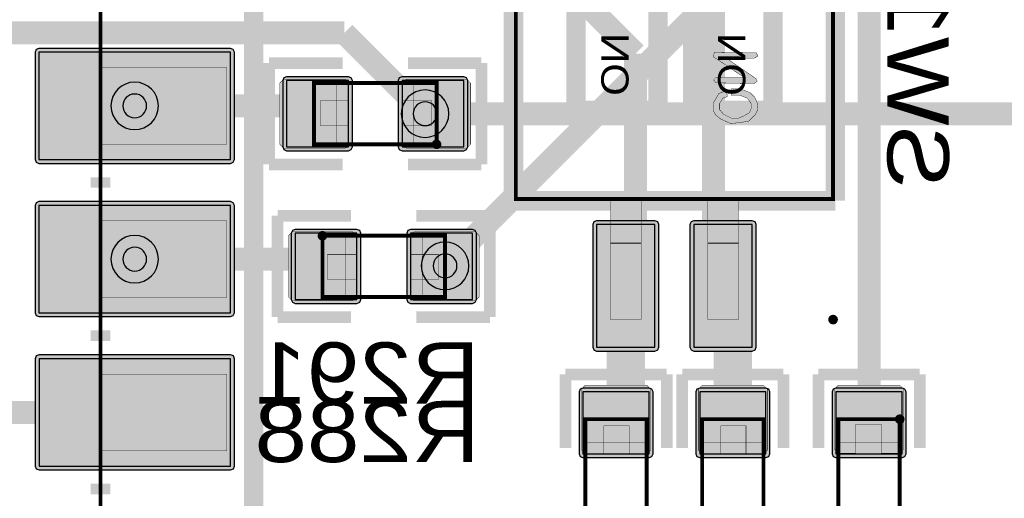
# Model space of a CAD drawing. Header units: millimetres. Extents: x -8 to 125, y -6 to 113.
# Tile 15 of 142: x 38.7 to 51.55, y 7.39 to 13.63. Entities that reach past the tile are written whole.
import ezdxf
from ezdxf.enums import TextEntityAlignment as Align

# ---------------------------------------------------------------- set-up
doc = ezdxf.new("R2010")
doc.units = ezdxf.units.MM
for name, color, linetype, true_color in [('Bottom Layer', 7, 'Continuous', 0x0000ff), ('Bottom Paste Mask Layer', 7, 'Continuous', 0x800000), ('Bottom Silkscreen Layer', 7, 'Continuous', 0x66cc33), ('Bottom Solder Mask Layer', 7, 'Continuous', 0xaa00ff), ('Component Marking Layer', 7, 'Continuous', 0x66ffcc), ('Component Shape Layer', 7, 'Continuous', 0x00cccc), ('Document Layer', 7, 'Continuous', 0xffffff), ('Hole Layer', 7, 'Continuous', 0x222222), ('Inner2', 7, 'Continuous', 0x008000), ('Multi-Layer', 7, 'Continuous', 0xc0c0c0), ('Pin Floating Layer', 7, 'Continuous', 0xff99ff), ('Pin Soldering Layer', 7, 'Continuous', 0xcc9999), ('Top Layer', 7, 'Continuous', 0xff0000), ('Top Paste Mask Layer', 7, 'Continuous', 0x808080), ('Top Silkscreen Layer', 7, 'Continuous', 0xffcc00), ('Top Solder Mask Layer', 7, 'Continuous', 0x800080)]:
    doc.layers.add(name, color=color, linetype=linetype, true_color=true_color)
doc.styles.get("Standard").update_dxf_attribs({"font": 'arial.ttf'})

msp = doc.modelspace()

# ---------------------------------------------------------------- hatches: boundary and pattern name
at = {"layer": 'Bottom Layer'}
for points in [[(42.99, 11.975), (42.99, 12.839), (42.183, 12.839), (42.183, 11.975)], [(44.497, 11.975), (44.497, 12.839), (43.69, 12.839), (43.69, 11.975)], [(46.228, 9.36), (46.99, 9.36), (46.99, 10.96), (46.228, 10.96)], [(47.498, 9.36), (48.26, 9.36), (48.26, 10.96), (47.498, 10.96)], [(42.295, 10.846), (42.295, 9.982), (43.101, 9.982), (43.101, 10.846)], [(43.801, 10.846), (43.801, 9.982), (44.608, 9.982), (44.608, 10.846)], [(46.05, 7.97), (46.914, 7.97), (46.914, 8.777), (46.05, 8.777)], [(47.574, 7.97), (48.438, 7.97), (48.438, 8.777), (47.574, 8.777)], [(50.216, 8.777), (49.352, 8.777), (49.352, 7.97), (50.216, 7.97)]]:
    msp.add_hatch(color=256, dxfattribs=at).paths.add_polyline_path(points)
at = {"layer": 'Bottom Paste Mask Layer'}
for points in [[(42.145, 12.857), (42.945, 12.857), (42.995, 12.807), (42.995, 12.579), (42.625, 12.579), (42.625, 12.249), (42.995, 12.249), (42.995, 12.007), (42.945, 11.957), (42.145, 11.957), (42.095, 12.007), (42.095, 12.807)], [(43.695, 12.807), (43.695, 12.579), (44.075, 12.579), (44.075, 12.249), (43.695, 12.249), (43.695, 12.007), (43.745, 11.957), (44.535, 11.957), (44.585, 12.007), (44.585, 12.807), (44.535, 12.857), (43.745, 12.857)], [(46.228, 9.36), (46.99, 9.36), (46.99, 10.96), (46.228, 10.96)], [(47.498, 9.36), (48.26, 9.36), (48.26, 10.96), (47.498, 10.96)], [(43.096, 10.014), (43.096, 10.242), (42.716, 10.242), (42.716, 10.572), (43.096, 10.572), (43.096, 10.814), (43.046, 10.864), (42.256, 10.864), (42.206, 10.814), (42.206, 10.014), (42.256, 9.964), (43.046, 9.964)], [(44.646, 9.964), (43.846, 9.964), (43.796, 10.014), (43.796, 10.242), (44.166, 10.242), (44.166, 10.572), (43.796, 10.572), (43.796, 10.814), (43.846, 10.864), (44.646, 10.864), (44.696, 10.814), (44.696, 10.014)], [(46.932, 8.815), (46.932, 8.015), (46.882, 7.965), (46.654, 7.965), (46.654, 8.335), (46.324, 8.335), (46.324, 7.965), (46.082, 7.965), (46.032, 8.015), (46.032, 8.815), (46.082, 8.865), (46.882, 8.865)], [(48.456, 8.815), (48.456, 8.015), (48.406, 7.965), (48.178, 7.965), (48.178, 8.335), (47.848, 8.335), (47.848, 7.965), (47.606, 7.965), (47.556, 8.015), (47.556, 8.815), (47.606, 8.865), (48.406, 8.865)], [(49.384, 7.975), (49.612, 7.975), (49.612, 8.355), (49.942, 8.355), (49.942, 7.975), (50.184, 7.975), (50.234, 8.025), (50.234, 8.815), (50.184, 8.865), (49.384, 8.865), (49.334, 8.815), (49.334, 8.025)]]:
    msp.add_hatch(color=256, dxfattribs=at).paths.add_polyline_path(points)
at = {"layer": 'Bottom Solder Mask Layer'}
for points in [[(43.041, 11.975), (43.041, 12.839), (43.026, 12.875), (42.99, 12.89), (42.183, 12.89), (42.147, 12.875), (42.133, 12.839), (42.133, 11.975), (42.147, 11.939), (42.183, 11.924), (42.99, 11.924), (43.026, 11.939)], [(44.547, 11.975), (44.547, 12.839), (44.532, 12.875), (44.497, 12.89), (43.69, 12.89), (43.654, 12.875), (43.639, 12.839), (43.639, 11.975), (43.654, 11.939), (43.69, 11.924), (44.497, 11.924), (44.532, 11.939)], [(46.228, 9.309), (46.99, 9.309), (47.026, 9.324), (47.041, 9.36), (47.041, 10.96), (47.026, 10.996), (46.99, 11.011), (46.228, 11.011), (46.192, 10.996), (46.177, 10.96), (46.177, 9.36), (46.192, 9.324)], [(47.498, 9.309), (48.26, 9.309), (48.296, 9.324), (48.311, 9.36), (48.311, 10.96), (48.296, 10.996), (48.26, 11.011), (47.498, 11.011), (47.462, 10.996), (47.447, 10.96), (47.447, 9.36), (47.462, 9.324)], [(42.244, 10.846), (42.244, 9.982), (42.259, 9.946), (42.295, 9.931), (43.101, 9.931), (43.137, 9.946), (43.152, 9.982), (43.152, 10.846), (43.137, 10.882), (43.101, 10.897), (42.295, 10.897), (42.259, 10.882)], [(43.751, 10.846), (43.751, 9.982), (43.766, 9.946), (43.801, 9.931), (44.608, 9.931), (44.644, 9.946), (44.659, 9.982), (44.659, 10.846), (44.644, 10.882), (44.608, 10.897), (43.801, 10.897), (43.766, 10.882)], [(46.05, 7.919), (46.914, 7.919), (46.95, 7.934), (46.965, 7.97), (46.965, 8.777), (46.95, 8.813), (46.914, 8.827), (46.05, 8.827), (46.014, 8.813), (45.999, 8.777), (45.999, 7.97), (46.014, 7.934)], [(47.574, 7.919), (48.438, 7.919), (48.474, 7.934), (48.489, 7.97), (48.489, 8.777), (48.474, 8.813), (48.438, 8.827), (47.574, 8.827), (47.538, 8.813), (47.523, 8.777), (47.523, 7.97), (47.538, 7.934)], [(50.216, 8.827), (49.352, 8.827), (49.316, 8.813), (49.301, 8.777), (49.301, 7.97), (49.316, 7.934), (49.352, 7.919), (50.216, 7.919), (50.252, 7.934), (50.267, 7.97), (50.267, 8.777), (50.252, 8.813)]]:
    msp.add_hatch(color=256, dxfattribs=at).paths.add_polyline_path(points)
at = {"layer": 'Component Marking Layer'}
for points in [[(44.08, 12.007, 1), (44.2, 12.007, 1)], [(42.591, 10.814, 1), (42.711, 10.814, 1)], [(49.254, 9.72, 1), (49.374, 9.72, 1)], [(50.124, 8.42, 1), (50.244, 8.42, 1)]]:
    msp.add_hatch(color=256, dxfattribs=at).paths.add_polyline_path(points)
at = {"layer": 'Document Layer'}
for points in [[(47.784, 12.88), (48.154, 12.88), (47.754, 13.15), (47.764, 13.21), (48.314, 13.2), (48.334, 13.16), (48.284, 13.13), (47.924, 13.13), (48.314, 12.86), (48.324, 12.83), (48.284, 12.8), (47.784, 12.81), (47.754, 12.85)], [(47.984, 12.65), (48.094, 12.65), (48.194, 12.61), (48.224, 12.57), (48.244, 12.54), (48.244, 12.47), (48.224, 12.42), (48.154, 12.38), (48.084, 12.35), (47.984, 12.35), (47.884, 12.4), (47.834, 12.46), (47.834, 12.54), (47.874, 12.61), (47.934, 12.63), (47.924, 12.71), (47.824, 12.67), (47.794, 12.62), (47.754, 12.55), (47.754, 12.44), (47.784, 12.39), (47.844, 12.34), (47.974, 12.28), (48.094, 12.29), (48.214, 12.31), (48.294, 12.39), (48.334, 12.46), (48.324, 12.55), (48.294, 12.62), (48.234, 12.68), (48.134, 12.72), (48.064, 12.73), (47.984, 12.73)]]:
    msp.add_hatch(color=256, dxfattribs=at).paths.add_polyline_path(points)
at = {"layer": 'Pin Floating Layer'}
for points in [[(46.409, 11.305), (46.409, 10.71), (46.809, 10.71), (46.809, 11.305)], [(47.679, 11.305), (47.679, 10.71), (48.079, 10.71), (48.079, 11.305)]]:
    msp.add_hatch(color=256, dxfattribs=at).paths.add_polyline_path(points)
at = {"layer": 'Pin Soldering Layer'}
for points in [[(41.402, 12.009), (39.752, 12.009), (39.752, 13.009), (41.402, 13.009)], [(42.54, 12.007), (42.54, 12.807), (42.84, 12.807), (42.84, 12.007)], [(44.14, 12.007), (44.14, 12.807), (43.84, 12.807), (43.84, 12.007)], [(41.402, 10.009), (39.752, 10.009), (39.752, 11.009), (41.402, 11.009)], [(42.651, 10.814), (42.651, 10.014), (42.951, 10.014), (42.951, 10.814)], [(44.251, 10.814), (44.251, 10.014), (43.951, 10.014), (43.951, 10.814)], [(46.409, 10.72), (46.409, 9.72), (46.809, 9.72), (46.809, 10.72)], [(47.679, 10.72), (47.679, 9.72), (48.079, 9.72), (48.079, 10.72)], [(41.402, 8.009), (39.752, 8.009), (39.752, 9.009), (41.402, 9.009)], [(46.082, 8.42), (46.882, 8.42), (46.882, 8.12), (46.082, 8.12)], [(47.606, 8.42), (48.406, 8.42), (48.406, 8.12), (47.606, 8.12)], [(50.184, 8.42), (49.384, 8.42), (49.384, 8.12), (50.184, 8.12)]]:
    msp.add_hatch(color=256, dxfattribs=at).paths.add_polyline_path(points)
at = {"layer": 'Top Layer'}
for points in [[(38.951, 13.209), (38.951, 11.809), (41.451, 11.809), (41.451, 13.209)], [(38.951, 11.209), (38.951, 9.809), (41.451, 9.809), (41.451, 11.209)], [(38.952, 9.209), (38.952, 7.809), (41.452, 7.809), (41.452, 9.209)]]:
    msp.add_hatch(color=256, dxfattribs=at).paths.add_polyline_path(points)
at = {"layer": 'Top Paste Mask Layer'}
for points in [[(38.951, 13.209), (38.951, 11.809), (41.451, 11.809), (41.451, 13.209)], [(38.951, 11.209), (38.951, 9.809), (41.451, 9.809), (41.451, 11.209)], [(38.952, 9.209), (38.952, 7.809), (41.452, 7.809), (41.452, 9.209)]]:
    msp.add_hatch(color=256, dxfattribs=at).paths.add_polyline_path(points)
at = {"layer": 'Top Solder Mask Layer'}
for points in [[(38.9, 13.209), (38.9, 11.809), (38.915, 11.773), (38.951, 11.759), (41.451, 11.759), (41.487, 11.773), (41.501, 11.809), (41.501, 13.209), (41.487, 13.245), (41.451, 13.26), (38.951, 13.26), (38.915, 13.245)], [(38.901, 11.209), (38.901, 9.809), (38.916, 9.773), (38.951, 9.759), (41.451, 9.759), (41.487, 9.773), (41.502, 9.809), (41.502, 11.209), (41.487, 11.245), (41.451, 11.26), (38.951, 11.26), (38.916, 11.245)], [(38.901, 9.209), (38.901, 7.809), (38.916, 7.773), (38.952, 7.759), (41.452, 7.759), (41.488, 7.773), (41.503, 7.809), (41.503, 9.209), (41.488, 9.245), (41.452, 9.26), (38.952, 9.26), (38.916, 9.245)]]:
    msp.add_hatch(color=256, dxfattribs=at).paths.add_polyline_path(points)

# ---------------------------------------------------------------- linework, layer by layer
at = {"layer": 'Bottom Layer'}
for points, const_width in [([(46.736, 13.192), (42.807, 17.122)], 0.3), ([(49.784, 17.028), (49.784, 8.373)], 0.3), ([(47.752, 14.478), (47.752, 10.287)], 0.3), ([(42.935, 13.462), (37.084, 13.462)], 0.3), ([(43.99, 12.407), (42.935, 13.462)], 0.3), ([(46.736, 10.287), (46.736, 13.192)], 0.3), ([(40.201, 12.509), (42.484, 12.509)], 0.3), ([(42.484, 12.509), (42.587, 12.407)], 0.3), ([(40.201, 10.509), (42.603, 10.509)], 0.3), ([(42.603, 10.509), (42.698, 10.414)], 0.3), ([(46.609, 10.16), (46.609, 8.5)], 0.5), ([(46.609, 10.16), (46.736, 10.287)], 0.3), ([(47.752, 10.287), (47.879, 10.16)], 0.3), ([(47.879, 10.16), (48.006, 10.033)], 0.5), ([(48.006, 10.033), (48.006, 8.373)], 0.5), ([(46.609, 8.5), (46.482, 8.373)], 0.5)]:
    msp.add_lwpolyline(points, dxfattribs=dict(at, const_width=const_width))
for points in [[(42.99, 11.975), (42.99, 12.839), (42.183, 12.839), (42.183, 11.975)], [(44.497, 11.975), (44.497, 12.839), (43.69, 12.839), (43.69, 11.975)], [(46.228, 9.36), (46.99, 9.36), (46.99, 10.96), (46.228, 10.96)], [(47.498, 9.36), (48.26, 9.36), (48.26, 10.96), (47.498, 10.96)], [(42.295, 10.846), (42.295, 9.982), (43.101, 9.982), (43.101, 10.846)], [(43.801, 10.846), (43.801, 9.982), (44.608, 9.982), (44.608, 10.846)], [(46.05, 7.97), (46.914, 7.97), (46.914, 8.777), (46.05, 8.777)], [(47.574, 7.97), (48.438, 7.97), (48.438, 8.777), (47.574, 8.777)], [(50.216, 8.777), (49.352, 8.777), (49.352, 7.97), (50.216, 7.97)]]:
    msp.add_lwpolyline(points, close=True, dxfattribs=at)
at = {"layer": 'Bottom Paste Mask Layer', "const_width": 0.00508}
for points in [[(42.145, 12.857), (42.945, 12.857), (42.995, 12.807), (42.995, 12.579), (42.625, 12.579), (42.625, 12.249), (42.995, 12.249), (42.995, 12.007), (42.945, 11.957), (42.145, 11.957), (42.095, 12.007), (42.095, 12.807)], [(42.145, 12.857), (42.945, 12.857), (42.995, 12.807), (42.995, 12.579), (42.625, 12.579), (42.625, 12.249), (42.995, 12.249), (42.995, 12.007), (42.945, 11.957), (42.145, 11.957), (42.095, 12.007), (42.095, 12.807)], [(43.695, 12.807), (43.695, 12.579), (44.075, 12.579), (44.075, 12.249), (43.695, 12.249), (43.695, 12.007), (43.745, 11.957), (44.535, 11.957), (44.585, 12.007), (44.585, 12.807), (44.535, 12.857), (43.745, 12.857)], [(43.695, 12.807), (43.695, 12.579), (44.075, 12.579), (44.075, 12.249), (43.695, 12.249), (43.695, 12.007), (43.745, 11.957), (44.535, 11.957), (44.585, 12.007), (44.585, 12.807), (44.535, 12.857), (43.745, 12.857)], [(43.096, 10.014), (43.096, 10.242), (42.716, 10.242), (42.716, 10.572), (43.096, 10.572), (43.096, 10.814), (43.046, 10.864), (42.256, 10.864), (42.206, 10.814), (42.206, 10.014), (42.256, 9.964), (43.046, 9.964)], [(43.096, 10.014), (43.096, 10.242), (42.716, 10.242), (42.716, 10.572), (43.096, 10.572), (43.096, 10.814), (43.046, 10.864), (42.256, 10.864), (42.206, 10.814), (42.206, 10.014), (42.256, 9.964), (43.046, 9.964)], [(44.646, 9.964), (43.846, 9.964), (43.796, 10.014), (43.796, 10.242), (44.166, 10.242), (44.166, 10.572), (43.796, 10.572), (43.796, 10.814), (43.846, 10.864), (44.646, 10.864), (44.696, 10.814), (44.696, 10.014)], [(44.646, 9.964), (43.846, 9.964), (43.796, 10.014), (43.796, 10.242), (44.166, 10.242), (44.166, 10.572), (43.796, 10.572), (43.796, 10.814), (43.846, 10.864), (44.646, 10.864), (44.696, 10.814), (44.696, 10.014)], [(46.932, 8.815), (46.932, 8.015), (46.882, 7.965), (46.654, 7.965), (46.654, 8.335), (46.324, 8.335), (46.324, 7.965), (46.082, 7.965), (46.032, 8.015), (46.032, 8.815), (46.082, 8.865), (46.882, 8.865)], [(46.932, 8.815), (46.932, 8.015), (46.882, 7.965), (46.654, 7.965), (46.654, 8.335), (46.324, 8.335), (46.324, 7.965), (46.082, 7.965), (46.032, 8.015), (46.032, 8.815), (46.082, 8.865), (46.882, 8.865)], [(48.456, 8.815), (48.456, 8.015), (48.406, 7.965), (48.178, 7.965), (48.178, 8.335), (47.848, 8.335), (47.848, 7.965), (47.606, 7.965), (47.556, 8.015), (47.556, 8.815), (47.606, 8.865), (48.406, 8.865)], [(48.456, 8.815), (48.456, 8.015), (48.406, 7.965), (48.178, 7.965), (48.178, 8.335), (47.848, 8.335), (47.848, 7.965), (47.606, 7.965), (47.556, 8.015), (47.556, 8.815), (47.606, 8.865), (48.406, 8.865)], [(49.384, 7.975), (49.612, 7.975), (49.612, 8.355), (49.942, 8.355), (49.942, 7.975), (50.184, 7.975), (50.234, 8.025), (50.234, 8.815), (50.184, 8.865), (49.384, 8.865), (49.334, 8.815), (49.334, 8.025)], [(49.384, 7.975), (49.612, 7.975), (49.612, 8.355), (49.942, 8.355), (49.942, 7.975), (50.184, 7.975), (50.234, 8.025), (50.234, 8.815), (50.184, 8.865), (49.384, 8.865), (49.334, 8.815), (49.334, 8.025)]]:
    msp.add_lwpolyline(points, close=True, dxfattribs=at)
at = {"layer": 'Bottom Paste Mask Layer'}
for points in [[(46.228, 9.36), (46.99, 9.36), (46.99, 10.96), (46.228, 10.96)], [(47.498, 9.36), (48.26, 9.36), (48.26, 10.96), (47.498, 10.96)]]:
    msp.add_lwpolyline(points, close=True, dxfattribs=at)
at = {"layer": 'Bottom Silkscreen Layer'}
for points, const_width in [([(45.144, 11.27), (45.144, 16.67)], 0.254), ([(45.144, 11.27), (45.144, 16.67)], 0.254), ([(49.344, 11.27), (49.344, 16.67)], 0.254), ([(49.344, 11.27), (49.344, 16.67)], 0.254), ([(41.955, 11.746), (41.955, 13.068)], 0.152), ([(41.955, 13.068), (42.914, 13.068)], 0.152), ([(41.955, 11.746), (41.955, 13.068)], 0.152), ([(41.955, 13.068), (42.914, 13.068)], 0.152), ([(44.725, 13.068), (43.766, 13.068)], 0.152), ([(44.725, 13.068), (43.766, 13.068)], 0.152), ([(44.725, 11.746), (44.725, 13.068)], 0.152), ([(44.725, 11.746), (44.725, 13.068)], 0.152), ([(42.914, 11.746), (41.955, 11.746)], 0.152), ([(42.914, 11.746), (41.955, 11.746)], 0.152), ([(43.766, 11.746), (44.725, 11.746)], 0.152), ([(43.766, 11.746), (44.725, 11.746)], 0.152), ([(45.144, 11.27), (49.344, 11.27)], 0.254), ([(45.144, 11.27), (49.344, 11.27)], 0.254), ([(43.025, 11.075), (42.066, 11.075)], 0.152), ([(42.066, 11.075), (42.066, 9.753)], 0.152), ([(43.025, 11.075), (42.066, 11.075)], 0.152), ([(42.066, 11.075), (42.066, 9.753)], 0.152), ([(43.878, 11.075), (44.836, 11.075)], 0.152), ([(43.878, 11.075), (44.836, 11.075)], 0.152), ([(44.836, 11.075), (44.836, 9.753)], 0.152), ([(44.836, 11.075), (44.836, 9.753)], 0.152), ([(42.066, 9.753), (43.025, 9.753)], 0.152), ([(42.066, 9.753), (43.025, 9.753)], 0.152), ([(44.836, 9.753), (43.878, 9.753)], 0.152), ([(44.836, 9.753), (43.878, 9.753)], 0.152), ([(45.821, 8.046), (45.821, 9.005)], 0.152), ([(45.821, 9.005), (47.143, 9.005)], 0.152), ([(45.821, 8.046), (45.821, 9.005)], 0.152), ([(45.821, 9.005), (47.143, 9.005)], 0.152), ([(47.143, 9.005), (47.143, 8.046)], 0.152), ([(47.143, 9.005), (47.143, 8.046)], 0.152), ([(47.345, 8.046), (47.345, 9.005)], 0.152), ([(47.345, 9.005), (48.667, 9.005)], 0.152), ([(47.345, 8.046), (47.345, 9.005)], 0.152), ([(47.345, 9.005), (48.667, 9.005)], 0.152), ([(48.667, 9.005), (48.667, 8.046)], 0.152), ([(48.667, 9.005), (48.667, 8.046)], 0.152), ([(50.445, 9.005), (49.123, 9.005)], 0.152), ([(49.123, 9.005), (49.123, 8.046)], 0.152), ([(50.445, 9.005), (49.123, 9.005)], 0.152), ([(49.123, 9.005), (49.123, 8.046)], 0.152), ([(50.445, 8.046), (50.445, 9.005)], 0.152), ([(50.445, 8.046), (50.445, 9.005)], 0.152)]:
    msp.add_lwpolyline(points, dxfattribs=dict(at, const_width=const_width))
at = {"layer": 'Bottom Silkscreen Layer', "const_width": 0.254}
for points in [[(45.959, 15.491), (45.959, 12.449), (47.029, 12.449), (47.029, 15.491)], [(45.959, 15.491), (45.959, 12.449), (47.029, 12.449), (47.029, 15.491)], [(47.483, 15.491), (47.483, 12.449), (48.529, 12.449), (48.529, 15.491)], [(47.483, 15.491), (47.483, 12.449), (48.529, 12.449), (48.529, 15.491)]]:
    msp.add_lwpolyline(points, close=True, dxfattribs=at)
at = {"layer": 'Bottom Solder Mask Layer'}
for points in [[(43.041, 11.975), (43.041, 12.839), (43.026, 12.875), (42.99, 12.89), (42.183, 12.89), (42.147, 12.875), (42.133, 12.839), (42.133, 11.975), (42.147, 11.939), (42.183, 11.924), (42.99, 11.924), (43.026, 11.939)], [(44.547, 11.975), (44.547, 12.839), (44.532, 12.875), (44.497, 12.89), (43.69, 12.89), (43.654, 12.875), (43.639, 12.839), (43.639, 11.975), (43.654, 11.939), (43.69, 11.924), (44.497, 11.924), (44.532, 11.939)], [(46.228, 9.309), (46.99, 9.309), (47.026, 9.324), (47.041, 9.36), (47.041, 10.96), (47.026, 10.996), (46.99, 11.011), (46.228, 11.011), (46.192, 10.996), (46.177, 10.96), (46.177, 9.36), (46.192, 9.324)], [(47.498, 9.309), (48.26, 9.309), (48.296, 9.324), (48.311, 9.36), (48.311, 10.96), (48.296, 10.996), (48.26, 11.011), (47.498, 11.011), (47.462, 10.996), (47.447, 10.96), (47.447, 9.36), (47.462, 9.324)], [(42.244, 10.846), (42.244, 9.982), (42.259, 9.946), (42.295, 9.931), (43.101, 9.931), (43.137, 9.946), (43.152, 9.982), (43.152, 10.846), (43.137, 10.882), (43.101, 10.897), (42.295, 10.897), (42.259, 10.882)], [(43.751, 10.846), (43.751, 9.982), (43.766, 9.946), (43.801, 9.931), (44.608, 9.931), (44.644, 9.946), (44.659, 9.982), (44.659, 10.846), (44.644, 10.882), (44.608, 10.897), (43.801, 10.897), (43.766, 10.882)], [(46.05, 7.919), (46.914, 7.919), (46.95, 7.934), (46.965, 7.97), (46.965, 8.777), (46.95, 8.813), (46.914, 8.827), (46.05, 8.827), (46.014, 8.813), (45.999, 8.777), (45.999, 7.97), (46.014, 7.934)], [(47.574, 7.919), (48.438, 7.919), (48.474, 7.934), (48.489, 7.97), (48.489, 8.777), (48.474, 8.813), (48.438, 8.827), (47.574, 8.827), (47.538, 8.813), (47.523, 8.777), (47.523, 7.97), (47.538, 7.934)], [(50.216, 8.827), (49.352, 8.827), (49.316, 8.813), (49.301, 8.777), (49.301, 7.97), (49.316, 7.934), (49.352, 7.919), (50.216, 7.919), (50.252, 7.934), (50.267, 7.97), (50.267, 8.777), (50.252, 8.813)]]:
    msp.add_lwpolyline(points, close=True, dxfattribs=at)
at = {"layer": 'Component Marking Layer', "const_width": 0.00508}
for points in [[(44.08, 12.007, 1), (44.2, 12.007, 1)], [(42.591, 10.814, 1), (42.711, 10.814, 1)], [(49.254, 9.72, 1), (49.374, 9.72, 1)], [(50.124, 8.42, 1), (50.244, 8.42, 1)]]:
    msp.add_lwpolyline(points, format="xyb", close=True, dxfattribs=at)
at = {"layer": 'Component Shape Layer', "const_width": 0.0508}
for points in [[(55.755, 18.009), (55.755, -5.991), (39.755, -5.991), (39.755, 18.009)], [(55.755, 18.009), (55.755, -5.991), (39.755, -5.991), (39.755, 18.009)], [(45.174, 11.295), (49.314, 11.295), (49.314, 16.645), (45.174, 16.645)], [(45.174, 11.295), (49.314, 11.295), (49.314, 16.645), (45.174, 16.645)], [(44.14, 12.007), (44.14, 12.807), (42.54, 12.807), (42.54, 12.007)], [(44.14, 12.007), (44.14, 12.807), (42.54, 12.807), (42.54, 12.007)], [(42.651, 10.814), (42.651, 10.014), (44.251, 10.014), (44.251, 10.814)], [(42.651, 10.814), (42.651, 10.014), (44.251, 10.014), (44.251, 10.814)], [(46.082, 6.82), (46.882, 6.82), (46.882, 8.42), (46.082, 8.42)], [(46.082, 6.82), (46.882, 6.82), (46.882, 8.42), (46.082, 8.42)], [(47.606, 6.82), (48.406, 6.82), (48.406, 8.42), (47.606, 8.42)], [(47.606, 6.82), (48.406, 6.82), (48.406, 8.42), (47.606, 8.42)], [(50.184, 8.42), (49.384, 8.42), (49.384, 6.82), (50.184, 6.82)], [(50.184, 8.42), (49.384, 8.42), (49.384, 6.82), (50.184, 6.82)]]:
    msp.add_lwpolyline(points, close=True, dxfattribs=at)
at = {"layer": 'Document Layer', "const_width": 0.00508}
for points in [[(47.784, 12.88), (48.154, 12.88), (47.754, 13.15), (47.764, 13.21), (48.314, 13.2), (48.334, 13.16), (48.284, 13.13), (47.924, 13.13), (48.314, 12.86), (48.324, 12.83), (48.284, 12.8), (47.784, 12.81), (47.754, 12.85)], [(47.784, 12.88), (48.154, 12.88), (47.754, 13.15), (47.764, 13.21), (48.314, 13.2), (48.334, 13.16), (48.284, 13.13), (47.924, 13.13), (48.314, 12.86), (48.324, 12.83), (48.284, 12.8), (47.784, 12.81), (47.754, 12.85)], [(47.984, 12.65), (48.094, 12.65), (48.194, 12.61), (48.224, 12.57), (48.244, 12.54), (48.244, 12.47), (48.224, 12.42), (48.154, 12.38), (48.084, 12.35), (47.984, 12.35), (47.884, 12.4), (47.834, 12.46), (47.834, 12.54), (47.874, 12.61), (47.934, 12.63), (47.924, 12.71), (47.824, 12.67), (47.794, 12.62), (47.754, 12.55), (47.754, 12.44), (47.784, 12.39), (47.844, 12.34), (47.974, 12.28), (48.094, 12.29), (48.214, 12.31), (48.294, 12.39), (48.334, 12.46), (48.324, 12.55), (48.294, 12.62), (48.234, 12.68), (48.134, 12.72), (48.064, 12.73), (47.984, 12.73)], [(47.984, 12.65), (48.094, 12.65), (48.194, 12.61), (48.224, 12.57), (48.244, 12.54), (48.244, 12.47), (48.224, 12.42), (48.154, 12.38), (48.084, 12.35), (47.984, 12.35), (47.884, 12.4), (47.834, 12.46), (47.834, 12.54), (47.874, 12.61), (47.934, 12.63), (47.924, 12.71), (47.824, 12.67), (47.794, 12.62), (47.754, 12.55), (47.754, 12.44), (47.784, 12.39), (47.844, 12.34), (47.974, 12.28), (48.094, 12.29), (48.214, 12.31), (48.294, 12.39), (48.334, 12.46), (48.324, 12.55), (48.294, 12.62), (48.234, 12.68), (48.134, 12.72), (48.064, 12.73), (47.984, 12.73)]]:
    msp.add_lwpolyline(points, close=True, dxfattribs=at)
at = {"layer": 'Hole Layer'}
for points in [[(40.046, 12.509, 1), (40.356, 12.509, 1)], [(43.835, 12.407, 1), (44.145, 12.407, 1)], [(40.046, 10.509, 1), (40.356, 10.509, 1)], [(44.096, 10.421, 1), (44.406, 10.421, 1)]]:
    msp.add_lwpolyline(points, format="xyb", close=True, dxfattribs=at)
at = {"layer": 'Inner2', "const_width": 0.3}
msp.add_lwpolyline([(52.881, 19.05), (44.251, 10.421)], dxfattribs=at)
at = {"layer": 'Multi-Layer'}
for points in [[(39.891, 12.509, 1), (40.511, 12.509, 1)], [(43.68, 12.407, 1), (44.3, 12.407, 1)], [(39.891, 10.509, 1), (40.511, 10.509, 1)], [(43.941, 10.421, 1), (44.561, 10.421, 1)]]:
    msp.add_lwpolyline(points, format="xyb", close=True, dxfattribs=at)
at = {"layer": 'Pin Floating Layer', "const_width": 0.00508}
for points in [[(46.409, 11.305), (46.409, 10.71), (46.809, 10.71), (46.809, 11.305)], [(46.409, 11.305), (46.409, 10.71), (46.809, 10.71), (46.809, 11.305)], [(47.679, 11.305), (47.679, 10.71), (48.079, 10.71), (48.079, 11.305)], [(47.679, 11.305), (47.679, 10.71), (48.079, 10.71), (48.079, 11.305)]]:
    msp.add_lwpolyline(points, close=True, dxfattribs=at)
at = {"layer": 'Pin Soldering Layer', "const_width": 0.00508}
for points in [[(41.402, 12.009), (39.752, 12.009), (39.752, 13.009), (41.402, 13.009)], [(41.402, 12.009), (39.752, 12.009), (39.752, 13.009), (41.402, 13.009)], [(42.54, 12.007), (42.54, 12.807), (42.84, 12.807), (42.84, 12.007)], [(42.54, 12.007), (42.54, 12.807), (42.84, 12.807), (42.84, 12.007)], [(44.14, 12.007), (44.14, 12.807), (43.84, 12.807), (43.84, 12.007)], [(44.14, 12.007), (44.14, 12.807), (43.84, 12.807), (43.84, 12.007)], [(41.402, 10.009), (39.752, 10.009), (39.752, 11.009), (41.402, 11.009)], [(41.402, 10.009), (39.752, 10.009), (39.752, 11.009), (41.402, 11.009)], [(42.651, 10.814), (42.651, 10.014), (42.951, 10.014), (42.951, 10.814)], [(42.651, 10.814), (42.651, 10.014), (42.951, 10.014), (42.951, 10.814)], [(44.251, 10.814), (44.251, 10.014), (43.951, 10.014), (43.951, 10.814)], [(44.251, 10.814), (44.251, 10.014), (43.951, 10.014), (43.951, 10.814)], [(46.409, 10.72), (46.409, 9.72), (46.809, 9.72), (46.809, 10.72)], [(46.409, 10.72), (46.409, 9.72), (46.809, 9.72), (46.809, 10.72)], [(47.679, 10.72), (47.679, 9.72), (48.079, 9.72), (48.079, 10.72)], [(47.679, 10.72), (47.679, 9.72), (48.079, 9.72), (48.079, 10.72)], [(41.402, 8.009), (39.752, 8.009), (39.752, 9.009), (41.402, 9.009)], [(41.402, 8.009), (39.752, 8.009), (39.752, 9.009), (41.402, 9.009)], [(46.082, 8.42), (46.882, 8.42), (46.882, 8.12), (46.082, 8.12)], [(46.082, 8.42), (46.882, 8.42), (46.882, 8.12), (46.082, 8.12)], [(47.606, 8.42), (48.406, 8.42), (48.406, 8.12), (47.606, 8.12)], [(47.606, 8.42), (48.406, 8.42), (48.406, 8.12), (47.606, 8.12)], [(50.184, 8.42), (49.384, 8.42), (49.384, 8.12), (50.184, 8.12)], [(50.184, 8.42), (49.384, 8.42), (49.384, 8.12), (50.184, 8.12)]]:
    msp.add_lwpolyline(points, close=True, dxfattribs=at)
at = {"layer": 'Top Layer'}
for points in [[(38.951, 13.209), (38.951, 11.809), (41.451, 11.809), (41.451, 13.209)], [(38.951, 11.209), (38.951, 9.809), (41.451, 9.809), (41.451, 11.209)], [(38.952, 9.209), (38.952, 7.809), (41.452, 7.809), (41.452, 9.209)]]:
    msp.add_lwpolyline(points, close=True, dxfattribs=at)
at = {"layer": 'Top Layer', "const_width": 0.3}
for points in [[(43.99, 12.407), (51.839, 12.407)], [(40.202, 8.509), (36.868, 8.509)]]:
    msp.add_lwpolyline(points, dxfattribs=at)
at = {"layer": 'Top Paste Mask Layer'}
for points in [[(38.951, 13.209), (38.951, 11.809), (41.451, 11.809), (41.451, 13.209)], [(38.951, 11.209), (38.951, 9.809), (41.451, 9.809), (41.451, 11.209)], [(38.952, 9.209), (38.952, 7.809), (41.452, 7.809), (41.452, 9.209)]]:
    msp.add_lwpolyline(points, close=True, dxfattribs=at)
at = {"layer": 'Top Silkscreen Layer', "const_width": 0.254}
for points in [[(41.754, 16.009), (41.754, 3.009)], [(41.754, 16.009), (41.754, 3.009)], [(39.754, 13.441), (39.754, 13.578)], [(39.754, 13.441), (39.754, 13.578)], [(39.754, 11.441), (39.754, 11.578)], [(39.754, 11.441), (39.754, 11.578)], [(39.754, 9.441), (39.754, 9.578)], [(39.754, 9.441), (39.754, 9.578)], [(39.754, 7.441), (39.754, 7.578)], [(39.754, 7.441), (39.754, 7.578)]]:
    msp.add_lwpolyline(points, dxfattribs=at)
at = {"layer": 'Top Solder Mask Layer'}
for points in [[(38.9, 13.209), (38.9, 11.809), (38.915, 11.773), (38.951, 11.759), (41.451, 11.759), (41.487, 11.773), (41.501, 11.809), (41.501, 13.209), (41.487, 13.245), (41.451, 13.26), (38.951, 13.26), (38.915, 13.245)], [(38.901, 11.209), (38.901, 9.809), (38.916, 9.773), (38.951, 9.759), (41.451, 9.759), (41.487, 9.773), (41.502, 9.809), (41.502, 11.209), (41.487, 11.245), (41.451, 11.26), (38.951, 11.26), (38.916, 11.245)], [(38.901, 9.209), (38.901, 7.809), (38.916, 7.773), (38.952, 7.759), (41.452, 7.759), (41.488, 7.773), (41.503, 7.809), (41.503, 9.209), (41.488, 9.245), (41.452, 9.26), (38.952, 9.26), (38.916, 9.245)]]:
    msp.add_lwpolyline(points, close=True, dxfattribs=at)

# ---------------------------------------------------------------- texts
at = {"layer": 'Bottom Silkscreen Layer', "text_generation_flag": 2, "width": 1.1}
for s, rotation, p in [('SW1', 270, (49.784, 11.43)), ('R288', 360, (44.704, 7.62))]:
    msp.add_text(s, height=0.8001, rotation=rotation, dxfattribs=at).set_placement(p, align=Align.BOTTOM_LEFT)
for p in [(46.467, 12.64), (46.467, 12.64), (47.991, 12.64), (47.991, 12.64)]:
    msp.add_text('ON', height=0.3556, rotation=-450, dxfattribs=at).set_placement(p, align=Align.MIDDLE_LEFT)
msp.add_text('R291', height=0.8001, dxfattribs=at).set_placement((44.704, 8.382), align=Align.BOTTOM_LEFT)

doc.saveas('drawing.dxf')
